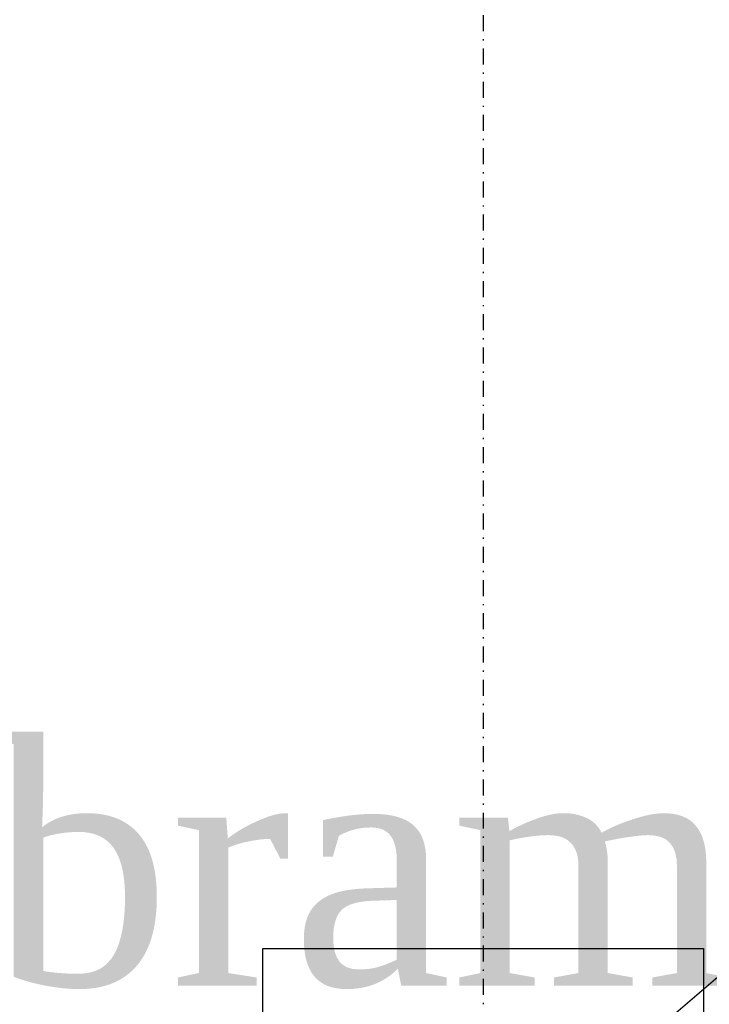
# Model space of a CAD drawing. Header units: centimetres. Extents: x 42630 to 130002, y 15 to 29179.
# Tile 68 of 175: x 50536 to 50591, y 5784 to 5862. Entities that reach past the tile are written whole.
import ezdxf

# ---------------------------------------------------------------- set-up
doc = ezdxf.new("R2010")
doc.units = ezdxf.units.CM
doc.header["$LTSCALE"] = 0.01
doc.linetypes.add('DASHDOT2', pattern=[12.7, 6.35, -3.175, 0, -3.175])
doc.layers.get('0').update_dxf_attribs({"color": 253})
for name, color, linetype in [('33 - linia 2', 253, 'Continuous'), ('A-ELEWACJE', 253, 'Continuous'), ('A-Grid', 253, 'DASHDOT2'), ('OPIS_K_WYK', 253, 'Continuous')]:
    doc.layers.add(name, color=color, linetype=linetype)
doc.layers.add('EOPIS', color=150, linetype='Continuous', lineweight=35)
doc.styles.get("Standard").update_dxf_attribs({"font": 'ic-simplex.shx', "width": 0.8})
doc.styles.add('styl1', font='times.ttf')
doc.dimstyles.new('CADKON cm', dxfattribs={"dimscale": 10, "dimtxt": 2.5, "dimasz": 2.5, "dimexe": 1.8, "dimexo": 5, "dimgap": 0.6, "dimtad": 1, "dimrnd": 0.1, "dimtxsty": 'Standard', "dimblk1": 'OBLIQUE', "dimblk2": 'OBLIQUE', "dimsah": 1, "dimcen": 2.5, "dimadec": 1, "dimazin": 2, "dimtfac": 1, "dimtix": 1, "dimtmove": 2, "dimatfit": 3, "dimldrblk": 'OPEN30', "dimfxl": 5, "dimfxlon": 1, "dimtfill": 1, "dimtolj": 1, "dimarcsym": 0})

# ---------------------------------------------------------------- blocks, each defined once
blk = doc.blocks.new('A$7E8814A102C37C')
at = {"layer": 'A-Grid', "ltscale": 20}
blk.add_lwpolyline([(1000, -130), (1000, -1964.5)], dxfattribs=at)
blk = doc.blocks.new('_OBLIQUE')
at = {"color": 0, "linetype": 'ByBlock'}
blk.add_line((-0.5, -0.5), (0.5, 0.5), dxfattribs=at)
blk = doc.blocks.new('A$7E8A16153526364')
at = {"layer": '33 - linia 2'}
blk.add_lwpolyline([(-20285, 65), (-19935, 65), (-19935, -285), (-20285, -285)], close=True, dxfattribs=at)

msp = doc.modelspace()

# ---------------------------------------------------------------- block references
at = {"layer": 'A-ELEWACJE', "xscale": 0.1, "yscale": 0.1, "zscale": 0.1}
msp.add_blockref('A$7E8A16153526364', (52583.82, 5781.604), dxfattribs=at)
at = {"layer": 'A-Grid', "lineweight": -3}
msp.add_blockref('A$7E8814A102C37C', (49572.82, 6187.604), dxfattribs=at)

# ---------------------------------------------------------------- texts
at = {"layer": 'EOPIS', "style": 'styl1'}
msp.add_text('brama', height=19.0314, dxfattribs=at).set_placement((50533.632, 5785.15))

# ---------------------------------------------------------------- leaders
at = {"layer": 'OPIS_K_WYK', "ltscale": 0.5}
msp.add_leader([(50572.47, 5769.604), (50633.334, 5821.668)], dimstyle='CADKON cm', override={"dimscale": 5, "dimldrblk": 'DotSmall'}, dxfattribs=at)

doc.saveas('drawing.dxf')
